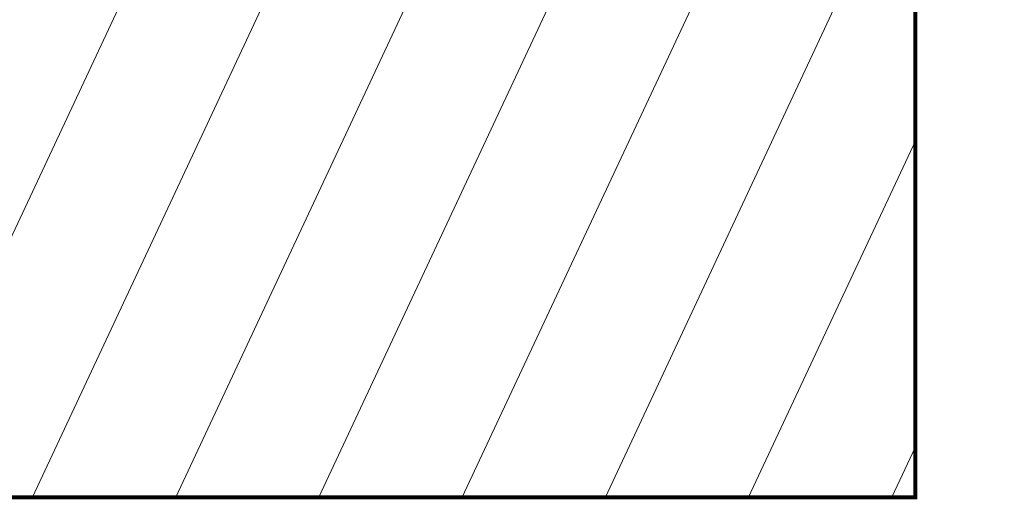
# Model space of a CAD drawing. Header units: metres. Extents: x 39929 to 50394, y 387420 to 399996.
# Tile 46 of 96: x 48344 to 48585, y 391330 to 391449. Entities that reach past the tile are written whole.
import ezdxf

# ---------------------------------------------------------------- set-up
doc = ezdxf.new("R2010")
doc.units = ezdxf.units.M
for name, color, linetype, lineweight in [('Topo', 7, 'Continuous', 18), ('X-XX-AL-TEKENBLAD_KADER_BLAD2-VIEWPORT-G', 1, 'Continuous', 18), ('X-XX-AL-TEKENBLAD_KADER_BLAD2-VIEWPORTKADER-G', 1, 'Continuous', 50)]:
    doc.layers.add(name, color=color, linetype=linetype, lineweight=lineweight)
picture_1 = doc.add_image_def('image1.tif', size_in_pixel=(8000, 10000))

msp = doc.modelspace()

# ---------------------------------------------------------------- hatches: boundary and pattern name
at = {"layer": 'X-XX-AL-TEKENBLAD_KADER_BLAD2-VIEWPORT-G'}
h = msp.add_hatch(dxfattribs=at)
h.set_pattern_fill('ANSI31', color=256, scale=10)
h.set_pattern_definition([(64.9199, (46679.752, 390991.003), (-28.7565, 13.45835), [])])
h.paths.add_polyline_path([(48130.193, 391332.173), (48562.922, 391332.173), (48562.922, 391726.697), (48130.193, 391726.697)])

# ---------------------------------------------------------------- linework, layer by layer
at = {"layer": 'X-XX-AL-TEKENBLAD_KADER_BLAD2-VIEWPORTKADER-G', "const_width": 1}
msp.add_lwpolyline([(48130.193, 391332.173), (48562.922, 391332.173), (48562.922, 391726.697), (48130.193, 391726.697)], close=True, dxfattribs=at)

# ---------------------------------------------------------------- pictures from other files: only their frames are drawn
at = {"layer": 'Topo'}
image = msp.add_image(picture_1, insert=(40047.863, 387419.719), size_in_units=(9985.024, 12481.28), rotation=0.5470194, dxfattribs=dict(at, brightness=90, contrast=40))
image.dxf.flags = 7

doc.saveas('drawing.dxf')
